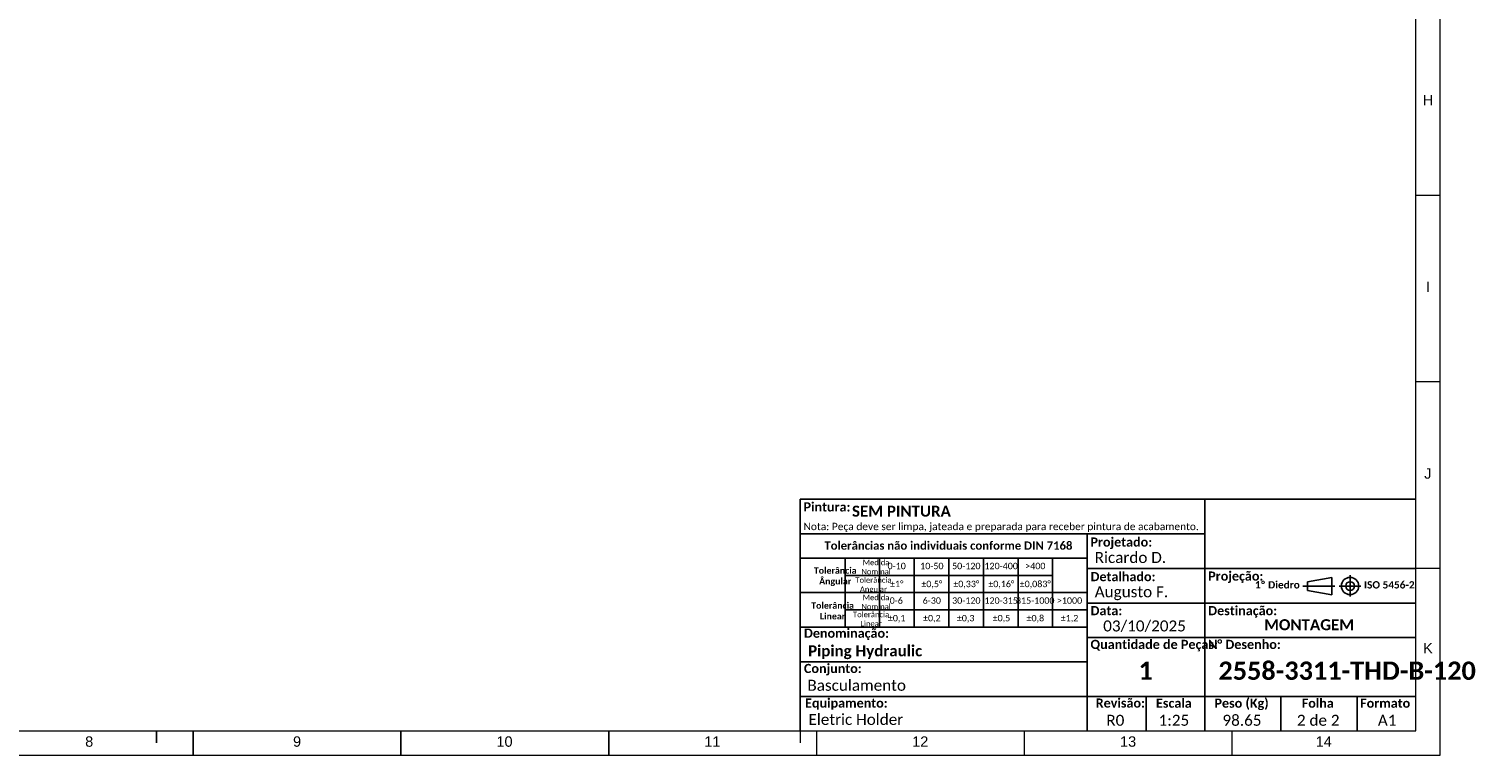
# Paper-space layout 'Sheet1' of a CAD drawing. Header units: millimetres. Extents: x -80341 to 21249, y 0 to 26255.
# Tile 70 of 154: x 10827 to 21249, y 0 to 5251. Entities that reach past the tile are written whole.
import ezdxf

# ---------------------------------------------------------------- set-up
doc = ezdxf.new("R2010")
doc.units = ezdxf.units.MM
doc.linetypes.add('SLD-Mista-longa', pattern=[19.05, 15.24, -1.27, 1.27, -1.27])
doc.linetypes.add('SLD-Sólida', pattern=[0])
for name, color, linetype in [('ATENÇÃO', 1, 'SLD-Sólida'), ('DETALHAMENTO', 8, 'SLD-Sólida'), ('PADRÃO_SOLID', 7, 'SLD-Sólida')]:
    doc.layers.add(name, color=color, linetype=linetype)
doc.styles.add('SLDTEXTSTYLE2', font='ARIAL.TTF')
doc.styles.add('SLDTEXTSTYLE3', font='CALIBRIB.TTF')
doc.styles.add('SLDTEXTSTYLE4', font='CALIBRI.TTF')
doc.styles.add('SLDTEXTSTYLE5', font='CALIBRIZ.TTF')

psp = doc.layouts.new('Sheet1')

# ---------------------------------------------------------------- linework, layer by layer
at = {"color": 7, "linetype": 'SLD-Sólida', "lineweight": 18, "ltscale": 25}
for p, q in [((20850, 175), (20850, 14675)), ((21025, 4050), (21025, 5400)), ((20850, 4050), (21025, 4050)), ((21025, 2700), (21025, 4050)), ((21025, 2700), (21025, 4050)), ((21025, 2700), (21025, 4050)), ((21025, 2700), (20850, 2700)), ((21025, 1350), (21025, 2700)), ((21025, 1350), (20850, 1350)), ((21025, 0), (21025, 1350)), ((21025, 0), (21025, 1350)), ((21025, 0), (21025, 1350)), ((625, 175), (20850, 175)), ((16400, 175), (16400, 88)), ((16520, 0), (16520, 175)), ((18021, 0), (18021, 175)), ((19523, 0), (19523, 175)), ((0, 0), (21025, 0))]:
    psp.add_line(p, q, dxfattribs=at)
at = {"layer": 'DETALHAMENTO', "color": 7, "ltscale": 25}
for p, q in [((16400, 175), (16400, 1850)), ((20850, 1850), (16400, 1850)), ((19325, 425), (19325, 1850)), ((18596, 1600), (16400, 1600)), ((18475, 175), (18475, 1600)), ((18475, 1600), (19325, 1600)), ((18475, 1425), (16400, 1425)), ((16725, 1175), (16725, 1425)), ((16975, 925), (16975, 1425)), ((17225, 925), (17225, 1425)), ((17475, 925), (17475, 1425)), ((17725, 925), (17725, 1425)), ((17975, 925), (17975, 1425)), ((18225, 925), (18225, 1425)), ((18225, 1300), (16725, 1300)), ((18475, 1350), (20850, 1350)), ((20242, 1285), (20067, 1254)), ((20067, 1254), (20067, 1191)), ((20242, 1285), (20242, 1160)), ((16725, 1175), (16400, 1175)), ((16975, 1175), (16725, 1175)), ((16725, 925), (16725, 1175)), ((17225, 1175), (16975, 1175)), ((17475, 1175), (17225, 1175)), ((17725, 1175), (17475, 1175)), ((17975, 1175), (17725, 1175)), ((18225, 1175), (17975, 1175)), ((18475, 1175), (18225, 1175)), ((20242, 1160), (20067, 1191)), ((18475, 1050), (16725, 1050)), ((18475, 1100), (20850, 1100)), ((18475, 925), (16400, 925)), ((18475, 850), (20850, 850)), ((18475, 675), (16400, 675)), ((18475, 425), (16400, 425)), ((18900, 425), (18475, 425)), ((18900, 425), (18900, 175)), ((19325, 425), (18900, 425)), ((19325, 175), (19325, 425)), ((19875, 425), (19325, 425)), ((19875, 175), (19875, 425)), ((20425, 425), (19875, 425)), ((20850, 425), (20425, 425)), ((20425, 425), (20425, 175)), ((11750, 175), (11750, 88))]:
    psp.add_line(p, q, dxfattribs=at)
at = {"layer": 'DETALHAMENTO', "color": 7, "linetype": 'SLD-Mista-longa', "ltscale": 25}
for p, q in [((20374, 1302), (20374, 1146)), ((20032, 1223), (20263, 1223)), ((20452, 1223), (20296, 1223))]:
    psp.add_line(p, q, dxfattribs=at)
at = {"layer": 'DETALHAMENTO', "color": 7, "linetype": 'SLD-Sólida', "ltscale": 25}
for p, q in [((12014, 0), (12014, 175)), ((13516, 0), (13516, 175)), ((15018, 0), (15018, 175))]:
    psp.add_line(p, q, dxfattribs=at)
at = {"layer": 'DETALHAMENTO', "color": 7, "ltscale": 25}
for radius in [62.5, 31.3]:
    psp.add_circle((20374, 1223), radius, dxfattribs=at)

# ---------------------------------------------------------------- texts
at = {"layer": 'ATENÇÃO', "color": 156, "ltscale": 25, "insert": (16775, 1804), "char_height": 79.38, "attachment_point": 1, "style": 'SLDTEXTSTYLE3'}
psp.add_mtext('SEM PINTURA', dxfattribs=at)
at = {"layer": 'ATENÇÃO', "ltscale": 25, "style": 'SLDTEXTSTYLE3'}
for s, insert, char_height, attachment_point in [('MONTAGEM', (20078, 983), 79.4, 2), ('1', (18897, 677), 132, 2), ('2558-3311-THD-B-120', (19423, 677), 132.29, 1)]:
    psp.add_mtext(s, dxfattribs=dict(at, insert=insert, char_height=char_height, attachment_point=attachment_point))
at = {"layer": 'DETALHAMENTO', "color": 7, "ltscale": 25}
for s, insert, char_height, attachment_point, style in [('H', (20899, 4774), 75, 1, 'SLDTEXTSTYLE2'), ('I', (20922, 3424), 75, 1, 'SLDTEXTSTYLE2'), ('J', (20910, 2074), 75, 1, 'SLDTEXTSTYLE2'), ('Pintura:', (16425, 1828), 66.1, 1, 'SLDTEXTSTYLE3'), ('Projetado:', (18498, 1574), 66.1, 1, 'SLDTEXTSTYLE3'), ('Tolerâncias não individuais conforme DIN 7168', (17472, 1545), 59.53, 2, 'SLDTEXTSTYLE3'), ('Ricardo D.', (18529, 1469), 79.4, 1, 'SLDTEXTSTYLE4'), ('Tolerância^JÂngular', (16654, 1358), 46.3, 2, 'SLDTEXTSTYLE3'), ('Medida^JNominal', (16949, 1413), 39.69, 2, 'SLDTEXTSTYLE4'), ('0-10', (17098, 1391), 46.3, 2, 'SLDTEXTSTYLE4'), ('10-50', (17352, 1391), 46.3, 2, 'SLDTEXTSTYLE4'), ('50-120', (17601, 1391), 46.3, 2, 'SLDTEXTSTYLE4'), ('120-400', (17853, 1391), 46.3, 2, 'SLDTEXTSTYLE4'), ('>400', (18100, 1391), 46.3, 2, 'SLDTEXTSTYLE4'), ('Tolerância^JAngular', (16930, 1286), 39.69, 2, 'SLDTEXTSTYLE4'), ('±1°', (17098, 1261), 46.3, 2, 'SLDTEXTSTYLE4'), ('±0,5°', (17352, 1261), 46.3, 2, 'SLDTEXTSTYLE4'), ('±0,33°', (17601, 1261), 46.3, 2, 'SLDTEXTSTYLE4'), ('±0,16°', (17854, 1261), 46.3, 2, 'SLDTEXTSTYLE4'), ('±0,083°', (18099, 1261), 46.3, 2, 'SLDTEXTSTYLE4'), ('Detalhado:', (18499, 1324), 66.1, 1, 'SLDTEXTSTYLE3'), ('Projeção:', (19349, 1328), 66.1, 1, 'SLDTEXTSTYLE3'), ('1º Diedro', (20011, 1258), 52.9, 3, 'SLDTEXTSTYLE3'), ('ISO 5456-2', (20475, 1258), 52.9, 1, 'SLDTEXTSTYLE3'), ('Medida^JNominal', (16949, 1160), 39.69, 2, 'SLDTEXTSTYLE4'), ('Augusto F.', (18529, 1221), 79.4, 1, 'SLDTEXTSTYLE4'), ('Tolerância^JLinear', (16635, 1105), 46.3, 2, 'SLDTEXTSTYLE3'), ('0-6', (17095, 1141), 46.3, 2, 'SLDTEXTSTYLE4'), ('6-30', (17352, 1141), 46.3, 2, 'SLDTEXTSTYLE4'), ('30-120', (17601, 1141), 46.3, 2, 'SLDTEXTSTYLE4'), ('120-315', (17853, 1141), 46.3, 2, 'SLDTEXTSTYLE4'), ('315-1000', (18099, 1141), 46.3, 2, 'SLDTEXTSTYLE4'), ('>1000', (18347, 1141), 46.3, 2, 'SLDTEXTSTYLE4'), ('Data:', (18499, 1078), 66.1, 1, 'SLDTEXTSTYLE3'), ('Destinação:', (19349, 1078), 66.15, 1, 'SLDTEXTSTYLE3'), ('Tolerância^JLinear', (16913, 1037), 39.69, 2, 'SLDTEXTSTYLE4'), ('±0,1', (17098, 1014), 46.3, 2, 'SLDTEXTSTYLE4'), ('±0,2', (17352, 1014), 46.3, 2, 'SLDTEXTSTYLE4'), ('±0,3', (17596, 1014), 46.3, 2, 'SLDTEXTSTYLE4'), ('±0,5', (17855, 1014), 46.3, 2, 'SLDTEXTSTYLE4'), ('±0,8', (18100, 1014), 46.3, 2, 'SLDTEXTSTYLE4'), ('±1,2', (18347, 1014), 46.3, 2, 'SLDTEXTSTYLE4'), ('03/10/2025', (18889, 974), 79.4, 2, 'SLDTEXTSTYLE4'), ('Denominação:', (16428, 915), 66.15, 1, 'SLDTEXTSTYLE3'), ('Quantidade de Peças:', (18498, 834), 66.15, 1, 'SLDTEXTSTYLE3'), ('N° Desenho:', (19348, 834), 66.15, 1, 'SLDTEXTSTYLE3'), ('Piping Hydraulic', (16458, 794), 79.38, 1, 'SLDTEXTSTYLE3'), ('K', (20902, 811), 75, 1, 'SLDTEXTSTYLE2'), ('Conjunto:', (16428, 660), 66.1, 1, 'SLDTEXTSTYLE3'), ('Basculamento', (16453, 545), 79.38, 1, 'SLDTEXTSTYLE4'), ('Equipamento:', (16436, 410), 66.15, 1, 'SLDTEXTSTYLE3'), ('Revisão:', (18536, 410), 66.1, 1, 'SLDTEXTSTYLE3'), ('Escala', (19101, 409), 66.1, 2, 'SLDTEXTSTYLE3'), ('Peso (Kg)', (19590, 409), 66.1, 2, 'SLDTEXTSTYLE3'), ('Folha', (20141, 409), 66.1, 2, 'SLDTEXTSTYLE3'), ('Formato', (20628, 409), 66.1, 2, 'SLDTEXTSTYLE3'), ('Eletric Holder', (16461, 298), 79.38, 1, 'SLDTEXTSTYLE4'), ('R0', (18678, 292), 79.4, 2, 'SLDTEXTSTYLE4'), ('1:25', (19101, 292), 79.4, 2, 'SLDTEXTSTYLE4'), ('98.65', (19593, 292), 79.4, 2, 'SLDTEXTSTYLE4'), ('2 de 2', (20144, 292), 79.4, 2, 'SLDTEXTSTYLE4'), ('A1', (20642, 292), 79.4, 2, 'SLDTEXTSTYLE4'), ('8', (11234, 136), 75, 1, 'SLDTEXTSTYLE2'), ('9', (12736, 136), 75, 1, 'SLDTEXTSTYLE2'), ('10', (14206, 136), 75, 1, 'SLDTEXTSTYLE2'), ('11', (15708, 136), 75, 1, 'SLDTEXTSTYLE2'), ('12', (17210, 136), 75, 1, 'SLDTEXTSTYLE2'), ('13', (18712, 136), 75, 1, 'SLDTEXTSTYLE2'), ('14', (20126, 136), 75, 1, 'SLDTEXTSTYLE2')]:
    psp.add_mtext(s, dxfattribs=dict(at, insert=insert, char_height=char_height, attachment_point=attachment_point, style=style))
at = {"layer": 'PADRÃO_SOLID', "ltscale": 25, "insert": (16425, 1680), "char_height": 52.92, "attachment_point": 1, "style": 'SLDTEXTSTYLE5'}
psp.add_mtext('Nota: Peça deve ser limpa, jateada e preparada para receber pintura de acabamento.', dxfattribs=at)

doc.saveas('drawing.dxf')
